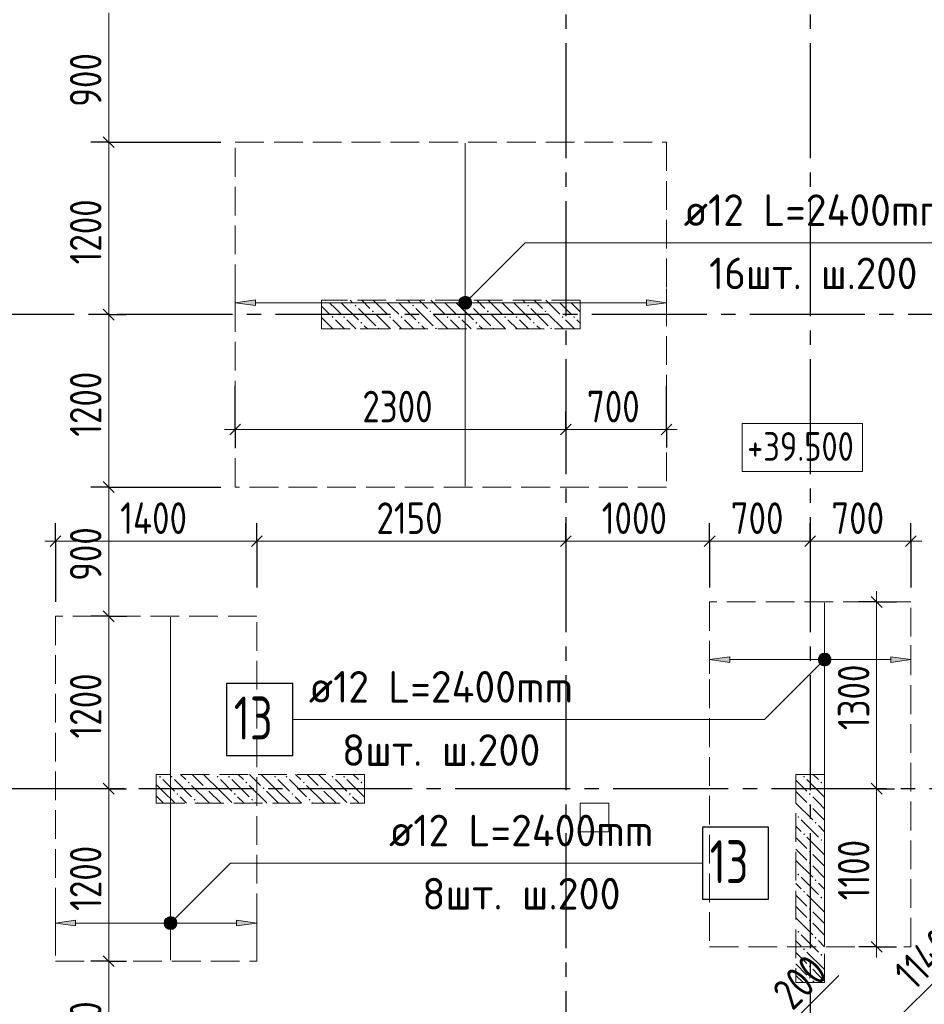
# Model space of a CAD drawing. Header units: millimetres. Extents: x 0 to 43617, y 0 to 59400.
# Tile 7 of 23: x 10825 to 17117, y 27629 to 34483. Entities that reach past the tile are written whole.
import ezdxf

# ---------------------------------------------------------------- set-up
doc = ezdxf.new("R2010")
doc.units = ezdxf.units.MM
doc.linetypes.add('______2', pattern=[270, 200, -70])
doc.linetypes.add('______5', pattern=[1100, 800, -100, 100, -100])
for name, color, linetype, lineweight in [('Standard', 7, 'Continuous', 25), ('Высотные отметки', 7, 'Continuous', 25), ('ДОП Верх по Х', 7, 'Continuous', 25), ('ЖБ Перекрытие верхний уровень', 7, 'Continuous', 35), ('ЖБ Пилон', 7, 'Continuous', 35), ('Оси', 40, '______5', 18), ('Позиционная метка номер позиции', 7, 'Continuous', 13), ('Примечания', 7, 'Continuous', 25)]:
    doc.layers.add(name, color=color, linetype=linetype, lineweight=lineweight)
doc.styles.add('GOST 2.304-81', font='txt')
doc.styles.add('ISOCPEUR', font='txt')

msp = doc.modelspace()

# ---------------------------------------------------------------- hatches: boundary and pattern name
at = {"layer": 'ДОП Верх по Х', "linetype": 'Continuous', "lineweight": 13, "transparency": 33554687}
for points in [[(12463.99536132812, 32492.82836914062), (12323.9990234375, 32512.82958984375), (12463.99536132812, 32532.83081054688)], [(15763.99536132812, 30008.97216796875), (15623.9990234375, 30028.97338867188), (15763.99536132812, 30048.96850585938)], [(11214.00146484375, 28174.5849609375), (11073.99291992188, 28194.58618164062), (11214.00146484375, 28214.58740234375)]]:
    msp.add_hatch(color=7, dxfattribs=at).paths.add_polyline_path(points, flags=16)
for points in [[(13891.748046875, 32494.07958984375), (13891.748046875, 32531.57958984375), (13886.4990234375, 32512.82958984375)], [(13891.748046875, 32531.57958984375), (13905.2490234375, 32480.57861328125), (13905.2490234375, 32545.08056640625)], [(13891.748046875, 32531.57958984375), (13891.748046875, 32494.07958984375), (13905.2490234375, 32480.57861328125)], [(13905.2490234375, 32545.08056640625), (13923.9990234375, 32475.32958984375), (13923.9990234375, 32550.32958984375)], [(13905.2490234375, 32545.08056640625), (13905.2490234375, 32480.57861328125), (13923.9990234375, 32475.32958984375)], [(13923.9990234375, 32550.32958984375), (13923.9990234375, 32475.32958984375), (13942.7490234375, 32480.57861328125)], [(13923.9990234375, 32550.32958984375), (13942.7490234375, 32480.57861328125), (13942.7490234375, 32545.08056640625)], [(13942.7490234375, 32545.08056640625), (13942.7490234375, 32480.57861328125), (13956.25, 32494.07958984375)], [(13942.7490234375, 32545.08056640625), (13956.25, 32494.07958984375), (13956.25, 32531.57958984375)], [(13956.25, 32531.57958984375), (13956.25, 32494.07958984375), (13961.4990234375, 32512.82958984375)], [(15183.99658203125, 32492.82836914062), (15323.9990234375, 32512.82958984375), (15183.99658203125, 32532.83081054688)], [(16391.748046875, 30010.22338867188), (16391.748046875, 30047.72338867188), (16386.4990234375, 30028.97338867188)], [(16391.748046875, 30047.72338867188), (16405.2490234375, 29996.72241210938), (16405.2490234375, 30061.22436523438)], [(16391.748046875, 30047.72338867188), (16391.748046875, 30010.22338867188), (16405.2490234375, 29996.72241210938)], [(16405.2490234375, 30061.22436523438), (16423.9990234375, 29991.46728515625), (16423.9990234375, 30066.47338867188)], [(16405.2490234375, 30061.22436523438), (16405.2490234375, 29996.72241210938), (16423.9990234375, 29991.46728515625)], [(16423.9990234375, 30066.47338867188), (16423.9990234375, 29991.46728515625), (16442.7490234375, 29996.72241210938)], [(16423.9990234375, 30066.47338867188), (16442.7490234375, 29996.72241210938), (16442.7490234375, 30061.22436523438)], [(16442.7490234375, 30061.22436523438), (16442.7490234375, 29996.72241210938), (16456.25, 30010.22338867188)], [(16442.7490234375, 30061.22436523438), (16456.25, 30010.22338867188), (16456.25, 30047.72338867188)], [(16456.25, 30047.72338867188), (16456.25, 30010.22338867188), (16461.4990234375, 30028.97338867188)], [(16883.99658203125, 30008.97216796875), (17023.9990234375, 30028.97338867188), (16883.99658203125, 30048.96850585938)], [(11841.748046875, 28175.83618164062), (11841.748046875, 28213.33618164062), (11836.4990234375, 28194.58618164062)], [(11841.748046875, 28213.33618164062), (11855.24291992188, 28162.33520507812), (11855.24291992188, 28226.83715820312)], [(11841.748046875, 28213.33618164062), (11841.748046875, 28175.83618164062), (11855.24291992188, 28162.33520507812)], [(11855.24291992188, 28226.83715820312), (11873.99291992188, 28157.08618164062), (11873.99291992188, 28232.08618164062)], [(11855.24291992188, 28226.83715820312), (11855.24291992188, 28162.33520507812), (11873.99291992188, 28157.08618164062)], [(11873.99291992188, 28232.08618164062), (11873.99291992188, 28157.08618164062), (11892.74291992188, 28162.33520507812)], [(11873.99291992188, 28232.08618164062), (11892.74291992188, 28162.33520507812), (11892.74291992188, 28226.83715820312)], [(11892.74291992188, 28226.83715820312), (11892.74291992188, 28162.33520507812), (11906.24389648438, 28175.83618164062)], [(11892.74291992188, 28226.83715820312), (11906.24389648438, 28175.83618164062), (11906.24389648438, 28213.33618164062)], [(11906.24389648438, 28213.33618164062), (11906.24389648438, 28175.83618164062), (11911.49291992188, 28194.58618164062)], [(12334.00268554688, 28174.5849609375), (12473.99291992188, 28194.58618164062), (12334.00268554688, 28214.58740234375)]]:
    msp.add_hatch(color=7, dxfattribs=at).paths.add_polyline_path(points)
at = {"layer": 'ЖБ Пилон', "linetype": 'Continuous', "lineweight": 18, "transparency": 33554687}
for points in [[(12964.306640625, 32529.99877929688), (12960.94970703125, 32526.64184570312), (12957.58962138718, 32529.99877929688)], [(13044.30837138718, 32529.99877929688), (13040.95458984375, 32526.64184570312), (13037.59765625, 32529.99877929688)], [(13154.44946289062, 32493.1396484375), (13160.94970703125, 32499.63989257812), (13167.44995117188, 32493.1396484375), (13160.94970703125, 32486.63330078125)], [(13364.306640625, 32529.99877929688), (13360.94970703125, 32526.64184570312), (13357.5927734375, 32529.99877929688)], [(13444.30837138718, 32529.99877929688), (13440.95458984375, 32526.64184570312), (13437.59765625, 32529.99877929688)], [(13554.44946289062, 32493.1396484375), (13560.94970703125, 32499.63989257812), (13567.44995117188, 32493.1396484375), (13560.94970703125, 32486.63330078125)], [(13764.306640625, 32529.99877929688), (13760.94970703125, 32526.64184570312), (13757.5927734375, 32529.99877929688)], [(13844.30837138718, 32529.99877929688), (13840.95458984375, 32526.64184570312), (13837.59765625, 32529.99877929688)], [(13954.44946289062, 32493.1396484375), (13960.94970703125, 32499.63989257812), (13967.44995117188, 32493.1396484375), (13960.94970703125, 32486.63330078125)], [(14164.306640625, 32529.99877929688), (14160.94970703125, 32526.64184570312), (14157.5927734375, 32529.99877929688)], [(14244.30837138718, 32529.99877929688), (14240.95458984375, 32526.64184570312), (14237.59765625, 32529.99877929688)], [(14354.44946289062, 32493.1396484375), (14360.94970703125, 32499.63989257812), (14367.44995117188, 32493.1396484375), (14360.94970703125, 32486.63330078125)], [(14564.306640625, 32529.99877929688), (14560.94970703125, 32526.64184570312), (14557.5927734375, 32529.99877929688)], [(14644.30837138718, 32529.99877929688), (14640.95458984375, 32526.64184570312), (14637.59765625, 32529.99877929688)], [(12994.45190429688, 32413.14086914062), (13000.9521484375, 32419.64111328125), (13007.45239257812, 32413.14086914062), (13000.9521484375, 32406.63452148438)], [(13074.45068359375, 32413.14086914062), (13080.95092773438, 32419.64111328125), (13087.451171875, 32413.14086914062), (13080.95092773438, 32406.63452148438)], [(13274.45068359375, 32453.13110351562), (13280.95092773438, 32459.63745117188), (13287.451171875, 32453.13110351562), (13280.95092773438, 32446.64306640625)], [(13394.45190429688, 32413.14086914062), (13400.9521484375, 32419.64111328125), (13407.45239257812, 32413.14086914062), (13400.9521484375, 32406.63452148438)], [(13474.45068359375, 32413.14086914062), (13480.95092773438, 32419.64111328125), (13487.451171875, 32413.14086914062), (13480.95092773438, 32406.63452148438)], [(13674.45068359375, 32453.13110351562), (13680.95092773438, 32459.63745117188), (13687.451171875, 32453.13110351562), (13680.95092773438, 32446.64306640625)], [(13794.45190429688, 32413.14086914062), (13800.9521484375, 32419.64111328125), (13807.45239257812, 32413.14086914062), (13800.9521484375, 32406.63452148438)], [(13874.45068359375, 32413.14086914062), (13880.95092773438, 32419.64111328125), (13887.451171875, 32413.14086914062), (13880.95092773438, 32406.63452148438)], [(14074.45068359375, 32453.13110351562), (14080.95092773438, 32459.63745117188), (14087.451171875, 32453.13110351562), (14080.95092773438, 32446.64306640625)], [(14194.45190429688, 32413.14086914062), (14200.9521484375, 32419.64111328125), (14207.45239257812, 32413.14086914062), (14200.9521484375, 32406.63452148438)], [(14274.45068359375, 32413.14086914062), (14280.95092773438, 32419.64111328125), (14287.451171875, 32413.14086914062), (14280.95092773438, 32406.63452148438)], [(14474.45068359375, 32453.13110351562), (14480.95092773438, 32459.63745117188), (14487.451171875, 32453.13110351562), (14480.95092773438, 32446.64306640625)], [(14594.45190429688, 32413.14086914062), (14600.9521484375, 32419.64111328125), (14607.45239257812, 32413.14086914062), (14600.9521484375, 32406.63452148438)], [(14674.45068359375, 32413.14086914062), (14680.95092773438, 32419.64111328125), (14687.451171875, 32413.14086914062), (14680.95092773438, 32406.63452148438)], [(13194.45190429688, 32373.13232421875), (13200.9521484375, 32379.638671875), (13207.45239257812, 32373.13232421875), (13200.9521484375, 32366.63208007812)], [(13594.45190429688, 32373.13232421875), (13600.9521484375, 32379.638671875), (13607.45239257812, 32373.13232421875), (13600.9521484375, 32366.63208007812)], [(13994.45190429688, 32373.13232421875), (14000.9521484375, 32379.638671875), (14007.45239257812, 32373.13232421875), (14000.9521484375, 32366.63208007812)], [(14394.45190429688, 32373.13232421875), (14400.9521484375, 32379.638671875), (14407.45239257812, 32373.13232421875), (14400.9521484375, 32366.63208007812)], [(12923.9990234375, 32336.59343594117), (12927.45361328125, 32333.14208984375), (12924.31030273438, 32329.99877929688), (12923.9990234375, 32329.99877929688)], [(13314.453125, 32333.14208984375), (13320.95336914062, 32339.63623046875), (13327.45361328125, 32333.14208984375), (13324.31030273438, 32329.99877929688), (13317.59643554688, 32329.99877929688)], [(13714.453125, 32333.14208984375), (13720.95336914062, 32339.63623046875), (13727.45361328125, 32333.14208984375), (13724.31030273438, 32329.99877929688), (13717.59643554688, 32329.99877929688)], [(14114.453125, 32333.14208984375), (14120.95336914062, 32339.63623046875), (14127.45361328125, 32333.14208984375), (14124.31030273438, 32329.99877929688), (14117.59643554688, 32329.99877929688)], [(14514.453125, 32333.14208984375), (14520.95336914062, 32339.63623046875), (14527.45361328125, 32333.14208984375), (14524.31030273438, 32329.99877929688), (14517.59643554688, 32329.99877929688)], [(11794.45190429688, 29213.14086914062), (11800.9521484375, 29219.64111328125), (11807.45239257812, 29213.14086914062), (11800.9521484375, 29206.63452148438)], [(11874.45068359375, 29213.14086914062), (11880.95092773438, 29219.64111328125), (11887.451171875, 29213.14086914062), (11880.95092773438, 29206.63452148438)], [(12194.45190429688, 29213.14086914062), (12200.9521484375, 29219.64111328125), (12207.45239257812, 29213.14086914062), (12200.9521484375, 29206.63452148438)], [(12274.45068359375, 29213.14086914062), (12280.95092773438, 29219.64111328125), (12287.451171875, 29213.14086914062), (12280.95092773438, 29206.63452148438)], [(12594.45190429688, 29213.14086914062), (12600.9521484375, 29219.64111328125), (12607.45239257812, 29213.14086914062), (12600.9521484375, 29206.63452148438)], [(12674.45068359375, 29213.14086914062), (12680.95092773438, 29219.64111328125), (12687.451171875, 29213.14086914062), (12680.95092773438, 29206.63452148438)], [(12994.45190429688, 29213.14086914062), (13000.9521484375, 29219.64111328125), (13007.45239257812, 29213.14086914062), (13000.9521484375, 29206.63452148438)], [(13074.45068359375, 29213.14086914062), (13080.95092773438, 29219.64111328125), (13087.451171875, 29213.14086914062), (13080.95092773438, 29206.63452148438)], [(16274.45068359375, 29213.14086914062), (16280.95092773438, 29219.64111328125), (16287.451171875, 29213.14086914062), (16280.95092773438, 29206.63452148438)], [(11994.45190429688, 29173.13232421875), (12000.9521484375, 29179.638671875), (12007.45239257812, 29173.13232421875), (12000.9521484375, 29166.63208007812)], [(12114.453125, 29133.14208984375), (12120.95336914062, 29139.63012695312), (12127.45361328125, 29133.14208984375), (12120.95336914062, 29126.64184570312)], [(12394.45190429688, 29173.13232421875), (12400.9521484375, 29179.638671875), (12407.45239257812, 29173.13232421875), (12400.9521484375, 29166.63208007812)], [(12514.453125, 29133.14208984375), (12520.95336914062, 29139.63012695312), (12527.45361328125, 29133.14208984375), (12520.95336914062, 29126.64184570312)], [(12794.45190429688, 29173.13232421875), (12800.9521484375, 29179.638671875), (12807.45239257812, 29173.13232421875), (12800.9521484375, 29166.63208007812)], [(12914.453125, 29133.14208984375), (12920.95336914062, 29139.63012695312), (12927.45361328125, 29133.14208984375), (12920.95336914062, 29126.64184570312)], [(13194.45190429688, 29173.13232421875), (13200.9521484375, 29179.638671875), (13207.45239257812, 29173.13232421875), (13200.9521484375, 29166.63208007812)], [(16394.45190429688, 29173.13232421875), (16400.9521484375, 29179.638671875), (16407.45239257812, 29173.13232421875), (16400.9521484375, 29166.63208007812)], [(11914.453125, 29093.1396484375), (11920.95336914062, 29099.63989257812), (11927.45361328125, 29093.1396484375), (11920.95336914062, 29086.63330078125)], [(12314.453125, 29093.1396484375), (12320.95336914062, 29099.63989257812), (12327.45361328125, 29093.1396484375), (12320.95336914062, 29086.63330078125)], [(12714.453125, 29093.1396484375), (12720.95336914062, 29099.63989257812), (12727.45361328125, 29093.1396484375), (12720.95336914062, 29086.63330078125)], [(13114.453125, 29093.1396484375), (13120.95336914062, 29099.63989257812), (13127.45361328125, 29093.1396484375), (13120.95336914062, 29086.63330078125)], [(16314.453125, 29093.1396484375), (16320.95336914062, 29099.63989257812), (16327.45361328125, 29093.1396484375), (16320.95336914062, 29086.63330078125)], [(12034.45434570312, 29053.13110351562), (12040.95458984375, 29059.63745117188), (12047.44873046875, 29053.13110351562), (12040.95458984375, 29046.64306640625)], [(12434.45434570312, 29053.13110351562), (12440.95458984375, 29059.63745117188), (12447.44873046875, 29053.13110351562), (12440.95458984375, 29046.64306640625)], [(12834.45434570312, 29053.13110351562), (12840.95458984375, 29059.63745117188), (12847.44873046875, 29053.13110351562), (12840.95458984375, 29046.64306640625)], [(16314.453125, 29013.14086914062), (16320.95336914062, 29019.64111328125), (16327.45361328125, 29013.14086914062), (16320.95336914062, 29006.63452148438)], [(16234.45434570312, 28933.14208984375), (16240.94848632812, 28939.63012695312), (16247.44873046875, 28933.14208984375), (16240.94848632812, 28926.64184570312)], [(16354.44946289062, 28893.1396484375), (16360.94970703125, 28899.63989257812), (16367.44995117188, 28893.1396484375), (16360.94970703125, 28886.63330078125)], [(16274.45068359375, 28813.14086914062), (16280.95092773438, 28819.64111328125), (16287.451171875, 28813.14086914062), (16280.95092773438, 28806.63452148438)], [(16394.45190429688, 28773.13232421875), (16400.9521484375, 28779.638671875), (16407.45239257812, 28773.13232421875), (16400.9521484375, 28766.63208007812)], [(16314.453125, 28693.1396484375), (16320.95336914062, 28699.63989257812), (16327.45361328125, 28693.1396484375), (16320.95336914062, 28686.63330078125)], [(16314.453125, 28613.14086914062), (16320.95336914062, 28619.64111328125), (16327.45361328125, 28613.14086914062), (16320.95336914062, 28606.63452148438)], [(16234.45434570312, 28533.14208984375), (16240.94848632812, 28539.63012695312), (16247.44873046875, 28533.14208984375), (16240.94848632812, 28526.64184570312)], [(16354.44946289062, 28493.1396484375), (16360.94970703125, 28499.63989257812), (16367.44995117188, 28493.1396484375), (16360.94970703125, 28486.63330078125)], [(16274.45068359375, 28413.14086914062), (16280.95092773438, 28419.64111328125), (16287.451171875, 28413.14086914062), (16280.95092773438, 28406.63452148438)], [(16394.45190429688, 28373.13232421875), (16400.9521484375, 28379.638671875), (16407.45239257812, 28373.13232421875), (16400.9521484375, 28366.63208007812)], [(16314.453125, 28293.1396484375), (16320.95336914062, 28299.63989257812), (16327.45361328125, 28293.1396484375), (16320.95336914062, 28286.63330078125)], [(16314.453125, 28213.14086914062), (16320.95336914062, 28219.64111328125), (16327.45361328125, 28213.14086914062), (16320.95336914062, 28206.63452148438)], [(16234.45434570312, 28133.14208984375), (16240.94848632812, 28139.63012695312), (16247.44873046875, 28133.14208984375), (16240.94848632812, 28126.64184570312)], [(16354.44946289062, 28093.1396484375), (16360.94970703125, 28099.63989257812), (16367.44995117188, 28093.1396484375), (16360.94970703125, 28086.63330078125)], [(16274.45068359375, 28013.14086914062), (16280.95092773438, 28019.64111328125), (16287.451171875, 28013.14086914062), (16280.95092773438, 28006.63452148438)], [(16394.45190429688, 27973.13232421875), (16400.9521484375, 27979.638671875), (16407.45239257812, 27973.13232421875), (16400.9521484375, 27966.63208007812)], [(16314.453125, 27893.1396484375), (16320.95336914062, 27899.63989257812), (16327.45361328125, 27893.1396484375), (16320.95336914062, 27886.63330078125)], [(16314.453125, 27813.14086914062), (16320.95336914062, 27819.64111328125), (16327.45361328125, 27813.14086914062), (16320.95336914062, 27806.63452148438)]]:
    msp.add_hatch(color=7, dxfattribs=at).paths.add_polyline_path(points, flags=16)
at = {"layer": 'Позиционная метка номер позиции', "linetype": 'Continuous', "lineweight": 13, "transparency": 33554687}
for points in [[(13892.17529296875, 32544.64111328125), (13967.27294921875, 32501.37329101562), (13912.54272460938, 32556.09741210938)], [(13912.54272460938, 32556.09741210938), (13967.27294921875, 32501.37329101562), (13967.27294921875, 32524.28588867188)], [(13912.54272460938, 32556.09741210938), (13967.27294921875, 32524.28588867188), (13935.44921875, 32556.09741210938)], [(13935.44921875, 32556.09741210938), (13967.27294921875, 32524.28588867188), (13955.81665039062, 32544.64111328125)], [(13880.71899414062, 32524.28588867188), (13955.81665039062, 32481.005859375), (13892.17529296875, 32544.64111328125)], [(13880.71899414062, 32501.37329101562), (13935.44921875, 32469.5556640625), (13880.71899414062, 32524.28588867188)], [(13880.71899414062, 32524.28588867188), (13935.44921875, 32469.5556640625), (13955.81665039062, 32481.005859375)], [(13912.54272460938, 32469.5556640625), (13880.71899414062, 32501.37329101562), (13892.17529296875, 32481.005859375)], [(13880.71899414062, 32501.37329101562), (13912.54272460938, 32469.5556640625), (13935.44921875, 32469.5556640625)], [(13892.17529296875, 32544.64111328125), (13955.81665039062, 32481.005859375), (13967.27294921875, 32501.37329101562)], [(16455.81665039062, 29997.14965820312), (16392.17529296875, 30060.791015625), (16380.71899414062, 30040.42358398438)], [(16455.81665039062, 29997.14965820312), (16380.71899414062, 30040.42358398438), (16435.44921875, 29985.693359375)], [(16435.44921875, 29985.693359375), (16380.71899414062, 30040.42358398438), (16380.71899414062, 30017.51708984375)], [(16467.27294921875, 30017.51708984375), (16412.54272460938, 30072.24731445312), (16392.17529296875, 30060.791015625)], [(16467.27294921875, 30017.51708984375), (16392.17529296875, 30060.791015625), (16455.81665039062, 29997.14965820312)], [(16467.27294921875, 30040.42358398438), (16435.44921875, 30072.24731445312), (16412.54272460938, 30072.24731445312)], [(16467.27294921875, 30040.42358398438), (16412.54272460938, 30072.24731445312), (16467.27294921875, 30017.51708984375)], [(16435.44921875, 30072.24731445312), (16467.27294921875, 30040.42358398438), (16455.81665039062, 30060.791015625)], [(16435.44921875, 29985.693359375), (16380.71899414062, 30017.51708984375), (16412.54272460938, 29985.693359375)], [(16412.54272460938, 29985.693359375), (16380.71899414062, 30017.51708984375), (16392.17529296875, 29997.14965820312)], [(11842.18139648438, 28226.40991210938), (11917.27905273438, 28183.1298828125), (11862.53662109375, 28237.85400390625)], [(11862.53662109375, 28237.85400390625), (11917.27905273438, 28183.1298828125), (11917.27905273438, 28206.04248046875)], [(11862.53662109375, 28237.85400390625), (11917.27905273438, 28206.04248046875), (11885.45532226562, 28237.85400390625)], [(11885.45532226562, 28237.85400390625), (11917.27905273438, 28206.04248046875), (11905.81665039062, 28226.40991210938)], [(11830.72509765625, 28206.04248046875), (11905.81665039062, 28162.76245117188), (11842.18139648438, 28226.40991210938)], [(11830.72509765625, 28183.1298828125), (11885.45532226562, 28151.31225585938), (11830.72509765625, 28206.04248046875)], [(11830.72509765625, 28206.04248046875), (11885.45532226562, 28151.31225585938), (11905.81665039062, 28162.76245117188)], [(11862.53662109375, 28151.31225585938), (11830.72509765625, 28183.1298828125), (11842.18139648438, 28162.76245117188)], [(11830.72509765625, 28183.1298828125), (11862.53662109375, 28151.31225585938), (11885.45532226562, 28151.31225585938)], [(11842.18139648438, 28226.40991210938), (11905.81665039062, 28162.76245117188), (11917.27905273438, 28183.1298828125)]]:
    msp.add_hatch(color=7, dxfattribs=at).paths.add_polyline_path(points)

# ---------------------------------------------------------------- linework, layer by layer
at = {"layer": 'Standard', "color": 7, "linetype": 'Continuous', "lineweight": 13, "transparency": 33554687}
for p, q in [((11443.84155273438, 34530.02319335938), (11443.84155273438, 33630.02319335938)), ((11443.84155273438, 33630.02319335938), (11443.84155273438, 32430.02319335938)), ((11443.84155273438, 32430.02319335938), (11443.84155273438, 31230.02319335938)), ((12323.9990234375, 31630.02319335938), (12248.99291992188, 31630.02319335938)), ((12323.9990234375, 31630.02319335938), (14623.9990234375, 31630.02319335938)), ((14623.9990234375, 31630.02319335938), (15323.9990234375, 31630.02319335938)), ((15323.9990234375, 31630.02319335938), (15398.9990234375, 31630.02319335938)), ((11443.84155273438, 31230.02319335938), (11443.84155273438, 30330.02319335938)), ((11073.99291992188, 30853.22265625), (10998.9990234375, 30853.22265625)), ((12473.99291992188, 30853.22265625), (11073.99291992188, 30853.22265625)), ((14623.9990234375, 30853.22265625), (12473.99291992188, 30853.22265625)), ((15623.9990234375, 30853.22265625), (14623.9990234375, 30853.22265625)), ((16323.9990234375, 30853.22265625), (15623.9990234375, 30853.22265625)), ((17023.9990234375, 30853.22265625), (16323.9990234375, 30853.22265625)), ((17023.9990234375, 30853.22265625), (17098.9990234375, 30853.22265625)), ((16785.7177734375, 30430.02319335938), (16785.7177734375, 30505.02319335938)), ((11443.84155273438, 30330.02319335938), (11443.84155273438, 29130.02319335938)), ((11443.84155273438, 29130.02319335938), (11443.84155273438, 27930.02319335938)), ((16785.7177734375, 29130.02319335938), (16785.7177734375, 28030.02319335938)), ((16836.79809570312, 27436.38916015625), (17644.39086914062, 28243.98193359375)), ((16785.7177734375, 28030.02319335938), (16785.7177734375, 27955.01708984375)), ((11443.84155273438, 27930.02319335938), (11443.84155273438, 27030.02319335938)), ((16235.76049804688, 27542.4560546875), (16523.27880859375, 27829.98046875))]:
    msp.add_line(p, q, dxfattribs=at)
at = {"layer": 'Standard', "color": 7, "linetype": 'Continuous', "lineweight": 25, "transparency": 33554687}
for p, q in [((11406.34155273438, 33667.52319335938), (11481.34155273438, 33592.52319335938)), ((11406.34155273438, 32467.52319335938), (11481.34155273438, 32392.52319335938)), ((12286.4990234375, 31592.52319335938), (12361.4990234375, 31667.52319335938)), ((14586.4990234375, 31592.52319335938), (14661.4990234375, 31667.52319335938)), ((15286.4990234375, 31592.52319335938), (15361.4990234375, 31667.52319335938)), ((11406.34155273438, 31267.52319335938), (11481.34155273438, 31192.52319335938)), ((11111.49291992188, 30890.72265625), (11036.4990234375, 30815.72265625)), ((12511.49291992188, 30890.72265625), (12436.4990234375, 30815.72265625)), ((14661.4990234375, 30890.72265625), (14586.4990234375, 30815.72265625)), ((15661.4990234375, 30890.72265625), (15586.4990234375, 30815.72265625)), ((16361.4990234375, 30890.72265625), (16286.4990234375, 30815.72265625)), ((17061.4990234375, 30890.72265625), (16986.4990234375, 30815.72265625)), ((16748.21166992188, 30467.52319335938), (16823.2177734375, 30392.52319335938)), ((11406.34155273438, 30367.52319335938), (11481.34155273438, 30292.52319335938)), ((11406.34155273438, 29167.52319335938), (11481.34155273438, 29092.52319335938)), ((16748.21166992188, 29167.52319335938), (16823.2177734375, 29092.52319335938)), ((16748.21166992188, 28067.52319335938), (16823.2177734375, 27992.52319335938)), ((11406.34155273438, 27967.52319335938), (11481.34155273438, 27892.52319335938))]:
    msp.add_line(p, q, dxfattribs=at)
at = {"layer": 'Standard', "color": 251, "linetype": 'Continuous', "lineweight": -3, "true_color": 0x656565, "transparency": 33554687}
for p, q in [((11443.84155273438, 33630.02319335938), (11318.84765625, 33630.02319335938)), ((11443.84155273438, 33630.02319335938), (11568.84155273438, 33630.02319335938)), ((11443.84155273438, 33630.02319335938), (12223.9990234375, 33630.02319335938)), ((11443.84155273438, 32430.02319335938), (11318.84765625, 32430.02319335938)), ((11443.84155273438, 32430.02319335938), (11568.84155273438, 32430.02319335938)), ((11443.84155273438, 32430.02319335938), (11443.84155273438, 32430.02319335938)), ((12323.9990234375, 31630.02319335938), (12323.9990234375, 31933.92333984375)), ((15323.9990234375, 31630.02319335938), (15323.9990234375, 31933.92333984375)), ((12323.9990234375, 31630.02319335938), (12323.9990234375, 31755.01708984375)), ((14623.9990234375, 31630.02319335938), (14623.9990234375, 31755.01708984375)), ((15323.9990234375, 31630.02319335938), (15323.9990234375, 31755.01708984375)), ((12323.9990234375, 31630.02319335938), (12323.9990234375, 31505.02319335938)), ((14623.9990234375, 31630.02319335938), (14623.9990234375, 31505.02319335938)), ((14623.9990234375, 31630.02319335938), (14623.9990234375, 31630.02319335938)), ((15323.9990234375, 31630.02319335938), (15323.9990234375, 31505.02319335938)), ((11443.84155273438, 31230.02319335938), (11318.84765625, 31230.02319335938)), ((11443.84155273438, 31230.02319335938), (11568.84155273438, 31230.02319335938)), ((11443.84155273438, 31230.02319335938), (12223.9990234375, 31230.02319335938)), ((11073.99291992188, 30853.22265625), (11073.99291992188, 30978.22265625)), ((12473.99291992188, 30853.22265625), (12473.99291992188, 30978.22265625)), ((14623.9990234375, 30853.22265625), (14623.9990234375, 30978.22265625)), ((15623.9990234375, 30853.22265625), (15623.9990234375, 30978.22265625)), ((16323.9990234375, 30853.22265625), (16323.9990234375, 30978.22265625)), ((17023.9990234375, 30853.22265625), (17023.9990234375, 30978.22265625)), ((11073.99291992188, 30853.22265625), (11073.99291992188, 30728.22265625)), ((11073.99291992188, 30853.22265625), (11073.99291992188, 30430.02319335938)), ((12473.99291992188, 30853.22265625), (12473.99291992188, 30728.22265625)), ((12473.99291992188, 30853.22265625), (12473.99291992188, 30530.02319335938)), ((14623.9990234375, 30853.22265625), (14623.9990234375, 30728.22265625)), ((14623.9990234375, 30853.22265625), (14623.9990234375, 30853.22265625)), ((15623.9990234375, 30853.22265625), (15623.9990234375, 30728.22265625)), ((15623.9990234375, 30853.22265625), (15623.9990234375, 30530.02319335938)), ((16323.9990234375, 30853.22265625), (16323.9990234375, 30728.22265625)), ((16323.9990234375, 30853.22265625), (16323.9990234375, 30787.36572265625)), ((17023.9990234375, 30853.22265625), (17023.9990234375, 30728.22265625)), ((17023.9990234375, 30853.22265625), (17023.9990234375, 30530.02319335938)), ((16785.7177734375, 30430.02319335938), (16660.7177734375, 30430.02319335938)), ((16785.7177734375, 30430.02319335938), (16910.71166992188, 30430.02319335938)), ((16785.7177734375, 30430.02319335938), (16923.9990234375, 30430.02319335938)), ((11443.84155273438, 30330.02319335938), (11318.84765625, 30330.02319335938)), ((11443.84155273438, 30330.02319335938), (11428.25317382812, 30330.02319335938)), ((11443.84155273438, 30330.02319335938), (11568.84155273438, 30330.02319335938)), ((11443.84155273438, 29130.02319335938), (11318.84765625, 29130.02319335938)), ((11443.84155273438, 29130.02319335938), (11568.84155273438, 29130.02319335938)), ((11443.84155273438, 29130.02319335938), (11443.84155273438, 29130.02319335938)), ((16785.7177734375, 29130.02319335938), (16660.7177734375, 29130.02319335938)), ((16785.7177734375, 29130.02319335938), (16910.71166992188, 29130.02319335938)), ((16785.7177734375, 29130.02319335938), (16785.7177734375, 29130.02319335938)), ((16785.7177734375, 28030.02319335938), (16660.7177734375, 28030.02319335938)), ((16785.7177734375, 28030.02319335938), (16910.71166992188, 28030.02319335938)), ((16785.7177734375, 28030.02319335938), (16923.9990234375, 28030.02319335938)), ((11443.84155273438, 27930.02319335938), (11318.84765625, 27930.02319335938)), ((11443.84155273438, 27930.02319335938), (11568.84155273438, 27930.02319335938)), ((11443.84155273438, 27930.02319335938), (11443.84155273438, 27930.02319335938))]:
    msp.add_line(p, q, dxfattribs=at)
at = {"layer": 'Standard', "color": 7, "linetype": 'Continuous', "lineweight": 13, "transparency": 33554687}
msp.add_lwpolyline([(16785.7177734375, 30430.02319335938), (16785.7177734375, 29473.90699039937), (16785.7177734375, 29473.90699039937), (16785.7177734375, 29130.02319335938)], dxfattribs=at)
at = {"layer": 'Высотные отметки', "color": 7, "linetype": 'Continuous', "lineweight": 18, "transparency": 33554687}
msp.add_lwpolyline([(15851.08642578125, 31338.818359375), (16687.72583007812, 31338.818359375), (16687.72583007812, 31672.14965820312), (15851.08642578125, 31672.14965820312), (15851.08642578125, 31338.818359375)], dxfattribs=at)
at = {"layer": 'ДОП Верх по Х', "color": 7, "linetype": 'Continuous', "lineweight": 18, "transparency": 33554687}
for p, q in [((13923.9990234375, 31236.01684570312), (13923.9990234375, 33624.01733398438)), ((16423.9990234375, 28036.01684570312), (16423.9990234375, 30424.01733398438)), ((11873.99291992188, 27936.01684570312), (11873.99291992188, 30324.01733398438))]:
    msp.add_line(p, q, dxfattribs=at)
at = {"layer": 'ДОП Верх по Х', "color": 7, "linetype": 'Continuous', "lineweight": 13, "transparency": 33554687}
for p, q in [((15423.9990234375, 32930.02319335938), (17531.99462890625, 32930.02319335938)), ((12815.99731445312, 29611.77978515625), (14923.9990234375, 29611.77978515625)), ((13373.99291992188, 28611.77978515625), (15482.00073242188, 28611.77978515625))]:
    msp.add_line(p, q, dxfattribs=at)
at = {"layer": 'ДОП Верх по Х', "color": 251, "linetype": 'Continuous', "lineweight": 13, "true_color": 0x494949, "transparency": 33554687}
for p, q in [((12323.9990234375, 32512.82958984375), (12323.9990234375, 32612.82958984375)), ((15323.9990234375, 32512.82958984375), (15323.9990234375, 32612.82958984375)), ((12323.9990234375, 32512.82958984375), (12463.99536132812, 32532.83081054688)), ((12463.99536132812, 32492.82836914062), (12323.9990234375, 32512.82958984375)), ((12323.9990234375, 32512.82958984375), (12323.9990234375, 32412.82958984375)), ((12323.9990234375, 32512.82958984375), (12323.9990234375, 32512.82958984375)), ((12463.99536132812, 32532.83081054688), (12463.99536132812, 32492.82836914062)), ((12463.99536132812, 32512.82958984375), (13893.994140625, 32512.82958984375)), ((13923.9990234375, 32550.32958984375), (13923.9990234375, 32550.32958984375)), ((13953.99169921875, 32512.82958984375), (15183.99658203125, 32512.82958984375)), ((15323.9990234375, 32512.82958984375), (15183.99658203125, 32532.83081054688)), ((15183.99658203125, 32532.83081054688), (15183.99658203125, 32492.82836914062)), ((15183.99658203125, 32492.82836914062), (15323.9990234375, 32512.82958984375)), ((15323.9990234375, 32512.82958984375), (15323.9990234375, 32412.82958984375)), ((15323.9990234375, 32512.82958984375), (15323.9990234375, 32512.82958984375)), ((13923.9990234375, 32475.32958984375), (13923.9990234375, 32475.32958984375)), ((15623.9990234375, 30028.97338867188), (15623.9990234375, 30128.97338867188)), ((17023.9990234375, 30028.97338867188), (17023.9990234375, 30128.97338867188)), ((15623.9990234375, 30028.97338867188), (15763.99536132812, 30048.96850585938)), ((15763.99536132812, 30008.97216796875), (15623.9990234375, 30028.97338867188)), ((15623.9990234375, 30028.97338867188), (15623.9990234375, 29928.97338867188)), ((15623.9990234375, 30028.97338867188), (15623.9990234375, 30028.97338867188)), ((15763.99536132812, 30048.96850585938), (15763.99536132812, 30008.97216796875)), ((15763.99536132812, 30028.97338867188), (16394.00024414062, 30028.97338867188)), ((16423.9990234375, 30066.47338867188), (16423.9990234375, 30066.47338867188)), ((16453.99169921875, 30028.97338867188), (16883.99658203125, 30028.97338867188)), ((17023.9990234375, 30028.97338867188), (16883.99658203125, 30048.96850585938)), ((16883.99658203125, 30048.96850585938), (16883.99658203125, 30008.97216796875)), ((16883.99658203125, 30008.97216796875), (17023.9990234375, 30028.97338867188)), ((17023.9990234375, 30028.97338867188), (17023.9990234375, 29928.97338867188)), ((17023.9990234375, 30028.97338867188), (17023.9990234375, 30028.97338867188)), ((16423.9990234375, 29991.46728515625), (16423.9990234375, 29991.46728515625)), ((11073.99291992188, 28194.58618164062), (11073.99291992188, 28294.58618164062)), ((12473.99291992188, 28194.58618164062), (12473.99291992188, 28294.58618164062)), ((11073.99291992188, 28194.58618164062), (11214.00146484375, 28214.58740234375)), ((11214.00146484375, 28174.5849609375), (11073.99291992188, 28194.58618164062)), ((11073.99291992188, 28194.58618164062), (11073.99291992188, 28094.58618164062)), ((11073.99291992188, 28194.58618164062), (11073.99291992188, 28194.58618164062)), ((11214.00146484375, 28214.58740234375), (11214.00146484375, 28174.5849609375)), ((11214.00146484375, 28194.58618164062), (11844.00024414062, 28194.58618164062)), ((11873.99291992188, 28232.08618164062), (11873.99291992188, 28232.08618164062)), ((11903.99780273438, 28194.58618164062), (12334.00268554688, 28194.58618164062)), ((12473.99291992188, 28194.58618164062), (12334.00268554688, 28214.58740234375)), ((12334.00268554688, 28214.58740234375), (12334.00268554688, 28174.5849609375)), ((12334.00268554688, 28174.5849609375), (12473.99291992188, 28194.58618164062)), ((12473.99291992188, 28194.58618164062), (12473.99291992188, 28094.58618164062)), ((12473.99291992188, 28194.58618164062), (12473.99291992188, 28194.58618164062)), ((11873.99291992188, 28157.08618164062), (11873.99291992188, 28157.08618164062))]:
    msp.add_line(p, q, dxfattribs=at)
at = {"layer": 'ДОП Верх по Х', "color": 7, "linetype": 'Continuous', "lineweight": 25, "transparency": 33554687}
for points in [[(12263.99536132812, 29361.77368164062), (12723.9990234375, 29361.77368164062), (12723.9990234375, 29861.77368164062), (12263.99536132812, 29861.77368164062), (12263.99536132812, 29361.77368164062)], [(15573.99291992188, 28361.77368164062), (16034.00268554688, 28361.77368164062), (16034.00268554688, 28861.77368164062), (15573.99291992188, 28861.77368164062), (15573.99291992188, 28361.77368164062)]]:
    msp.add_lwpolyline(points, dxfattribs=at)
at = {"layer": 'ДОП Верх по Х', "color": 251, "linetype": 'Continuous', "lineweight": 13, "true_color": 0x494949, "transparency": 33554687}
for centre in [(13923.9990234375, 32512.82958984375), (16423.9990234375, 30028.97338867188), (11873.99291992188, 28194.58618164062)]:
    msp.add_circle(centre, 37.50000265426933, dxfattribs=at)
at = {"layer": 'ЖБ Перекрытие верхний уровень', "color": 7, "linetype": 'Continuous', "lineweight": 18, "transparency": 33554687}
for p, q in [((14923.9990234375, 29029.99877929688), (14723.9990234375, 29029.99877929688)), ((14723.9990234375, 29029.99877929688), (14723.9990234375, 28829.99877929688)), ((14923.9990234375, 28829.99877929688), (14923.9990234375, 29029.99877929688)), ((14723.9990234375, 28829.99877929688), (14923.9990234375, 28829.99877929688))]:
    msp.add_line(p, q, dxfattribs=at)
at = {"layer": 'ЖБ Пилон', "color": 253, "linetype": '______2', "lineweight": 13, "true_color": 0xa0a0a0, "transparency": 33554687}
for p, q in [((14723.9990234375, 32529.99877929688), (12923.9990234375, 32529.99877929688)), ((12923.9990234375, 32529.99877929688), (12923.9990234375, 32329.99877929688)), ((14723.9990234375, 32329.99877929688), (14723.9990234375, 32529.99877929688)), ((12923.9990234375, 32329.99877929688), (14723.9990234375, 32329.99877929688)), ((13223.9990234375, 29229.99877929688), (11774.00512695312, 29229.99877929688)), ((11774.00512695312, 29229.99877929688), (11774.00512695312, 29029.99877929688)), ((13223.9990234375, 29029.99877929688), (13223.9990234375, 29229.99877929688)), ((16223.9990234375, 29229.99877929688), (16223.9990234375, 27779.99877929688)), ((16423.9990234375, 29229.99877929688), (16223.9990234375, 29229.99877929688)), ((16423.9990234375, 27779.99877929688), (16423.9990234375, 29229.99877929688)), ((11774.00512695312, 29029.99877929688), (13223.9990234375, 29029.99877929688)), ((16223.9990234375, 27779.99877929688), (16423.9990234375, 27779.99877929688))]:
    msp.add_line(p, q, dxfattribs=at)
at = {"layer": 'ЖБ Пилон', "color": 9, "linetype": 'Continuous', "lineweight": 18, "true_color": 0xc7c7c7, "transparency": 33554687}
for p, q in [((12923.9990234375, 32490.08820075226), (12980.95092773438, 32433.14208984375)), ((13020.95336914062, 32473.13232421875), (12980.95092773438, 32513.14086914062)), ((13060.94970703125, 32513.14086914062), (13180.95092773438, 32393.1396484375)), ((13124.09667968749, 32529.99877929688), (13140.95458984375, 32513.14086914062)), ((13204.08903635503, 32529.99877929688), (13260.94970703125, 32473.13232421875)), ((13284.08438460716, 32529.99877929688), (13380.95092773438, 32433.14208984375)), ((13420.95336914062, 32473.13232421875), (13380.95092773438, 32513.14086914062)), ((13460.94970703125, 32513.14086914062), (13580.95092773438, 32393.1396484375)), ((13524.09667968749, 32529.99877929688), (13540.95458984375, 32513.14086914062)), ((13604.08903635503, 32529.99877929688), (13660.94970703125, 32473.13232421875)), ((13684.08438460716, 32529.99877929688), (13780.95092773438, 32433.14208984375)), ((13820.95336914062, 32473.13232421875), (13780.95092773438, 32513.14086914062)), ((13860.94970703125, 32513.14086914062), (13980.95092773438, 32393.1396484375)), ((13924.09667968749, 32529.99877929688), (13940.95458984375, 32513.14086914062)), ((14004.08903635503, 32529.99877929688), (14060.94970703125, 32473.13232421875)), ((14084.08438460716, 32529.99877929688), (14180.95092773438, 32433.14208984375)), ((14220.95336914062, 32473.13232421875), (14180.95092773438, 32513.14086914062)), ((14260.94970703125, 32513.14086914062), (14380.95092773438, 32393.1396484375)), ((14324.09667968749, 32529.99877929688), (14340.95458984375, 32513.14086914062)), ((14404.08903635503, 32529.99877929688), (14460.94970703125, 32473.13232421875)), ((14484.08438460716, 32529.99877929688), (14580.95092773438, 32433.14208984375)), ((14620.95336914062, 32473.13232421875), (14580.95092773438, 32513.14086914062)), ((14660.94970703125, 32513.14086914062), (14723.9990234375, 32450.09155273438)), ((13060.94970703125, 32433.14208984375), (13020.95336914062, 32473.13232421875)), ((13180.95092773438, 32473.13232421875), (13300.9521484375, 32353.13110351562)), ((13404.09545898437, 32329.99877929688), (13300.9521484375, 32433.14208984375)), ((13460.94970703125, 32433.14208984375), (13420.95336914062, 32473.13232421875)), ((13580.95092773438, 32473.13232421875), (13700.9521484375, 32353.13110351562)), ((13804.09545898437, 32329.99877929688), (13700.9521484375, 32433.14208984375)), ((13860.94970703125, 32433.14208984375), (13820.95336914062, 32473.13232421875)), ((13980.95092773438, 32473.13232421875), (14100.9521484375, 32353.13110351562)), ((14204.09545898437, 32329.99877929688), (14100.9521484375, 32433.14208984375)), ((14260.94970703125, 32433.14208984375), (14220.95336914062, 32473.13232421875)), ((14380.95092773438, 32473.13232421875), (14500.9521484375, 32353.13110351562)), ((14604.09545898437, 32329.99877929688), (14500.9521484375, 32433.14208984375)), ((14660.94970703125, 32433.14208984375), (14620.95336914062, 32473.13232421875)), ((13004.09545898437, 32329.99877929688), (12923.9990234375, 32410.09521484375)), ((13020.95336914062, 32393.1396484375), (13084.09423828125, 32329.99877929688)), ((13100.9521484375, 32393.1396484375), (13164.08980626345, 32329.99877929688)), ((13244.08804671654, 32329.99877929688), (13220.95336914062, 32353.13110351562)), ((13420.95336914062, 32393.1396484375), (13484.09423828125, 32329.99877929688)), ((13500.9521484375, 32393.1396484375), (13564.08980626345, 32329.99877929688)), ((13644.08804671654, 32329.99877929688), (13620.95336914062, 32353.13110351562)), ((13820.95336914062, 32393.1396484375), (13884.09423828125, 32329.99877929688)), ((13900.9521484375, 32393.1396484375), (13964.08980626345, 32329.99877929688)), ((14044.08804671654, 32329.99877929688), (14020.95336914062, 32353.13110351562)), ((14220.95336914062, 32393.1396484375), (14284.09423828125, 32329.99877929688)), ((14300.9521484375, 32393.1396484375), (14364.08980626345, 32329.99877929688)), ((14444.08804671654, 32329.99877929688), (14420.95336914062, 32353.13110351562)), ((14620.95336914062, 32393.1396484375), (14684.09423828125, 32329.99877929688)), ((14700.9521484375, 32393.1396484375), (14723.9990234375, 32370.09160122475)), ((11944.091796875, 29229.99877929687), (11980.95092773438, 29193.1396484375)), ((12024.08447265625, 29229.99877929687), (12100.9521484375, 29153.13110351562)), ((12220.95336914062, 29113.14086914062), (12104.09545898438, 29229.99877929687)), ((12344.091796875, 29229.99877929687), (12380.95092773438, 29193.1396484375)), ((12424.08447265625, 29229.99877929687), (12500.9521484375, 29153.13110351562)), ((12620.95336914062, 29113.14086914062), (12504.09545898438, 29229.99877929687)), ((12744.091796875, 29229.99877929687), (12780.95092773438, 29193.1396484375)), ((12824.08447265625, 29229.99877929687), (12900.9521484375, 29153.13110351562)), ((13020.95336914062, 29113.14086914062), (12904.09545898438, 29229.99877929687)), ((13144.091796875, 29229.99877929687), (13180.95092773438, 29193.1396484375)), ((16344.091796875, 29229.99877929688), (16380.95092773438, 29193.1396484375)), ((11820.95336914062, 29113.14086914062), (11774.00512695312, 29160.08911132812)), ((11820.95336914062, 29193.1396484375), (11900.9521484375, 29113.14086914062)), ((11900.9521484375, 29193.1396484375), (12020.95336914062, 29073.13232421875)), ((12140.95458984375, 29033.14208984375), (12020.95336914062, 29153.13110351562)), ((12220.95336914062, 29193.1396484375), (12300.9521484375, 29113.14086914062)), ((12300.9521484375, 29193.1396484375), (12420.95336914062, 29073.13232421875)), ((12540.95458984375, 29033.14208984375), (12420.95336914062, 29153.13110351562)), ((12620.95336914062, 29193.1396484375), (12700.9521484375, 29113.14086914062)), ((12700.9521484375, 29193.1396484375), (12820.95336914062, 29073.13232421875)), ((12940.95458984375, 29033.14208984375), (12820.95336914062, 29153.13110351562)), ((13020.95336914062, 29193.1396484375), (13100.9521484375, 29113.14086914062)), ((13100.9521484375, 29193.1396484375), (13220.95336914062, 29073.13232421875)), ((13223.9990234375, 29150.08575903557), (13220.95336914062, 29153.13110351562)), ((16223.9990234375, 29190.09399414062), (16300.9521484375, 29113.14086914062)), ((16300.9521484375, 29193.1396484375), (16420.95336914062, 29073.13232421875)), ((16423.9990234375, 29150.08560413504), (16420.95336914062, 29153.13110351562)), ((11774.00512695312, 29080.09033203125), (11820.95336914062, 29033.14208984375)), ((11820.95336914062, 29113.14086914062), (11900.9521484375, 29033.14208984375)), ((11980.95092773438, 29033.14208984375), (11940.95458984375, 29073.13232421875)), ((12140.95458984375, 29113.14086914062), (12220.95336914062, 29033.14208984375)), ((12220.95336914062, 29113.14086914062), (12300.9521484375, 29033.14208984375)), ((12380.95092773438, 29033.14208984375), (12340.95458984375, 29073.13232421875)), ((12540.95458984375, 29113.14086914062), (12620.95336914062, 29033.14208984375)), ((12620.95336914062, 29113.14086914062), (12700.9521484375, 29033.14208984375)), ((12780.95092773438, 29033.14208984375), (12740.95458984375, 29073.13232421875)), ((12940.95458984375, 29113.14086914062), (13020.95336914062, 29033.14208984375)), ((13020.95336914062, 29113.14086914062), (13100.9521484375, 29033.14208984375)), ((13180.95092773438, 29033.14208984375), (13140.95458984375, 29073.13232421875)), ((16223.9990234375, 29110.09521484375), (16300.9521484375, 29033.14208984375)), ((16380.95092773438, 29033.14208984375), (16340.94848632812, 29073.13232421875)), ((11820.95336914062, 29033.14208984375), (11824.0966796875, 29029.99877929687)), ((11984.09423828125, 29029.99877929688), (11980.95092773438, 29033.14208984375)), ((12060.94970703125, 29033.14208984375), (12064.09277779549, 29029.99877929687)), ((12140.95458984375, 29033.14208984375), (12144.09742082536, 29029.99877929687)), ((12220.95336914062, 29033.14208984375), (12224.0966796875, 29029.99877929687)), ((12384.09423828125, 29029.99877929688), (12380.95092773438, 29033.14208984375)), ((12460.94970703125, 29033.14208984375), (12464.09277779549, 29029.99877929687)), ((12540.95458984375, 29033.14208984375), (12544.09742082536, 29029.99877929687)), ((12620.95336914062, 29033.14208984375), (12624.0966796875, 29029.99877929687)), ((12784.09423828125, 29029.99877929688), (12780.95092773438, 29033.14208984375)), ((12860.94970703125, 29033.14208984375), (12864.09277779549, 29029.99877929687)), ((12940.95458984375, 29033.14208984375), (12944.09742082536, 29029.99877929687)), ((13020.95336914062, 29033.14208984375), (13024.0966796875, 29029.99877929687)), ((13184.09423828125, 29029.99877929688), (13180.95092773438, 29033.14208984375)), ((16223.9990234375, 29030.09628063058), (16340.94848632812, 28913.14086914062)), ((16340.94848632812, 28993.1396484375), (16423.9990234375, 28910.08488720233)), ((16420.95336914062, 28993.1396484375), (16380.95092773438, 29033.14208984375)), ((16260.94970703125, 28833.14208984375), (16223.9990234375, 28870.0871346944)), ((16260.94970703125, 28913.14086914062), (16380.95092773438, 28793.1396484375)), ((16380.95092773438, 28873.13232421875), (16423.9990234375, 28830.08422851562)), ((16223.9990234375, 28790.09399414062), (16300.9521484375, 28713.14086914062)), ((16300.9521484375, 28793.1396484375), (16420.95336914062, 28673.13232421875)), ((16423.9990234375, 28750.08560413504), (16420.95336914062, 28753.13110351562)), ((16223.9990234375, 28710.09521484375), (16300.9521484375, 28633.14208984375)), ((16380.95092773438, 28633.14208984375), (16340.94848632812, 28673.13232421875)), ((16223.9990234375, 28630.09628063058), (16340.94848632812, 28513.14086914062)), ((16340.94848632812, 28593.1396484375), (16423.9990234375, 28510.08488720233)), ((16420.95336914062, 28593.1396484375), (16380.95092773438, 28633.14208984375)), ((16260.94970703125, 28513.14086914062), (16380.95092773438, 28393.1396484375)), ((16260.94970703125, 28433.14208984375), (16223.9990234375, 28470.0871346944)), ((16380.95092773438, 28473.13232421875), (16423.9990234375, 28430.08422851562)), ((16223.9990234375, 28390.09399414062), (16300.9521484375, 28313.14086914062)), ((16300.9521484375, 28393.1396484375), (16420.95336914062, 28273.13232421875)), ((16223.9990234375, 28310.09521484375), (16300.9521484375, 28233.14208984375)), ((16423.9990234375, 28350.08560413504), (16420.95336914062, 28353.13110351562)), ((16380.95092773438, 28233.14208984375), (16340.94848632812, 28273.13232421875)), ((16223.9990234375, 28230.09628063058), (16340.94848632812, 28113.14086914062)), ((16340.94848632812, 28193.1396484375), (16423.9990234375, 28110.08488720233)), ((16420.95336914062, 28193.1396484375), (16380.95092773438, 28233.14208984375)), ((16260.94970703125, 28113.14086914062), (16380.95092773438, 27993.1396484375)), ((16260.94970703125, 28033.14208984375), (16223.9990234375, 28070.0871346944)), ((16380.95092773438, 28073.13232421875), (16423.9990234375, 28030.08422851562)), ((16223.9990234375, 27990.09399414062), (16300.9521484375, 27913.14086914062)), ((16300.9521484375, 27993.1396484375), (16420.95336914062, 27873.13232421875)), ((16223.9990234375, 27910.09521484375), (16300.9521484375, 27833.14208984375)), ((16423.9990234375, 27950.08560413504), (16420.95336914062, 27953.13110351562)), ((16223.9990234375, 27830.09628063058), (16274.09397670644, 27779.99877929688)), ((16380.95092773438, 27833.14208984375), (16340.94848632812, 27873.13232421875)), ((16420.95336914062, 27793.1396484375), (16380.95092773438, 27833.14208984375)), ((16340.94848632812, 27793.1396484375), (16354.08868713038, 27779.99877929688))]:
    msp.add_line(p, q, dxfattribs=at)
at = {"layer": 'Оси', "color": 8, "linetype": '______5', "lineweight": -3, "transparency": 33554687}
for p, q in [((14623.9990234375, 57420.01342773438), (14623.9990234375, 7100.018310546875)), ((16323.9990234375, 57420.01342773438), (16323.9990234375, 7100.018310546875)), ((23303.99780273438, 32430.02319335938), (3600, 32430.02319335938)), ((22353.99169921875, 29130.02319335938), (3600, 29130.02319335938))]:
    msp.add_line(p, q, dxfattribs=at)
at = {"layer": 'Позиционная метка номер позиции', "color": 7, "linetype": 'Continuous', "lineweight": 13, "transparency": 33554687}
for p, q in [((13892.17529296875, 32544.64111328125), (13892.17529296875, 32544.64111328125)), ((13955.81665039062, 32544.64111328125), (13955.81665039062, 32544.64111328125)), ((13892.17529296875, 32481.005859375), (13892.17529296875, 32481.005859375)), ((13955.81665039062, 32481.005859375), (13955.81665039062, 32481.005859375)), ((16392.17529296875, 30060.791015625), (16392.17529296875, 30060.791015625)), ((16455.81665039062, 30060.791015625), (16455.81665039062, 30060.791015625)), ((16392.17529296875, 29997.14965820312), (16392.17529296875, 29997.14965820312)), ((16455.81665039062, 29997.14965820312), (16455.81665039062, 29997.14965820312)), ((11842.18139648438, 28226.40991210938), (11842.18139648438, 28226.40991210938)), ((11905.81665039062, 28226.40991210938), (11905.81665039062, 28226.40991210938)), ((11842.18139648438, 28162.76245117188), (11842.18139648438, 28162.76245117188)), ((11905.81665039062, 28162.76245117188), (11905.81665039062, 28162.76245117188))]:
    msp.add_line(p, q, dxfattribs=at)
for points in [[(13923.9990234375, 32512.82958984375), (14341.1865234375, 32930.02319335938), (17623.9990234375, 32930.02319335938)], [(16423.9990234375, 30028.97338867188), (16006.80541992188, 29611.77978515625), (12723.9990234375, 29611.77978515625)], [(11873.99291992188, 28194.58618164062), (12291.19262695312, 28611.77978515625), (15573.99291992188, 28611.77978515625)]]:
    msp.add_lwpolyline(points, dxfattribs=at)
for centre in [(13923.9990234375, 32512.82958984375), (16423.9990234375, 30028.97338867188), (11873.99291992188, 28194.58618164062)]:
    msp.add_circle(centre, 45.00000039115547, dxfattribs=at)
at = {"layer": 'Примечания', "color": 7, "linetype": '______2', "lineweight": 18, "transparency": 33554687}
for p, q in [((12323.9990234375, 33630.02319335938), (15323.9990234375, 33630.02319335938)), ((12323.9990234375, 31230.02319335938), (12323.9990234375, 33630.02319335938)), ((15323.9990234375, 33630.02319335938), (15323.9990234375, 31230.02319335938)), ((15323.9990234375, 31230.02319335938), (12323.9990234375, 31230.02319335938)), ((17023.9990234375, 30430.02319335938), (15623.9990234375, 30430.02319335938)), ((15623.9990234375, 30430.02319335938), (15623.9990234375, 28030.02319335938)), ((17023.9990234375, 28030.02319335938), (17023.9990234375, 30430.02319335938)), ((12473.99291992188, 30330.02319335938), (11073.99291992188, 30330.02319335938)), ((11073.99291992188, 30330.02319335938), (11073.99291992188, 27930.02319335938)), ((12473.99291992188, 27930.02319335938), (12473.99291992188, 30330.02319335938)), ((15623.9990234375, 28030.02319335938), (17023.9990234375, 28030.02319335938)), ((11073.99291992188, 27930.02319335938), (12473.99291992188, 27930.02319335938))]:
    msp.add_line(p, q, dxfattribs=at)

# ---------------------------------------------------------------- texts
at = {"layer": 'Standard', "color": 7, "linetype": 'Continuous', "lineweight": 25, "transparency": 33554687, "char_height": 220.0000047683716, "attachment_point": 7, "style": 'GOST 2.304-81'}
for s, insert, width, rotation in [('900', (11393.84765625, 33876.70288085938), 531.9787621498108, 90.00000250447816), ('1200', (11393.798828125, 32779.80346679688), 625.7409691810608, 90.00000250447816), ('1200', (11393.798828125, 31579.80346679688), 625.7409691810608, 90.00000250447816), ('900', (11393.84765625, 30576.70288085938), 531.9787621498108, 90.00000250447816), ('1300', (16735.68115234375, 29537.62817382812), 610.1586937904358, 90.00000250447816), ('1200', (11393.798828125, 29479.80346679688), 625.7409691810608, 90.00000250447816), ('1100', (16735.68115234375, 28353.25927734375), 578.8476586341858, 90.00000250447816), ('1200', (11393.798828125, 28279.80346679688), 625.7409691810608, 90.00000250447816), ('1140', (17044.873046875, 27715.22827148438), 578.8466703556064, 45.00000125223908), ('200', (16200.40283203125, 27577.8076171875), 531.9637298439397, 45.00000125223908), ('900', (11393.84765625, 27276.70288085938), 531.9787621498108, 90.00000250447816)]:
    msp.add_mtext(s, dxfattribs=dict(at, insert=insert, width=width, rotation=rotation))
for s, insert, width in [('2300', (13208.154296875, 31680.01708984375), 657.0459008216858), ('700', (14770.68481445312, 31680.01708984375), 531.9726586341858), ('1400', (11523.78540039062, 30903.25927734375), 625.7409691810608), ('2150', (13306.59790039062, 30903.25927734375), 610.1709008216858), ('1000', (14873.779296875, 30903.25927734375), 625.7409691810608), ('700', (15770.68481445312, 30903.21655273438), 531.9726586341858), ('700', (16470.68481445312, 30903.21655273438), 531.9726586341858)]:
    msp.add_mtext(s, dxfattribs=dict(at, insert=insert, width=width))
at = {"layer": 'Высотные отметки', "color": 7, "linetype": 'Continuous', "lineweight": 18, "transparency": 33554687, "insert": (15885.09521484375, 31412.15209960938), "char_height": 200, "width": 870.4673290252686, "attachment_point": 7, "style": 'GOST 2.304-81'}
msp.add_mtext('\\W1.02;+39.500', dxfattribs=at)
at = {"layer": 'ДОП Верх по Х', "color": 7, "linetype": 'Continuous', "lineweight": 13, "transparency": 33554687, "attachment_point": 7, "style": 'ISOCPEUR'}
for s, insert, char_height, width in [('\\W0.96;ø12 L=2400mm ', (15443.994140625, 33047.35107421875), 220.0000047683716, 2172.611345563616), ('\\W0.95;16шт. ш.200 ', (15619.9951171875, 32607.35473632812), 220.0000047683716, 1819.906020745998), ('\\W0.96;ø12 L=2400mm ', (12835.99853515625, 29729.10766601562), 220.0000047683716, 2172.604930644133), ('\\W0.75;13', (12314.00146484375, 29471.77734375), 300, 472.2724914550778), ('\\W0.97;8шт. ш.200 ', (13066.99829101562, 29289.111328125), 220.0000047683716, 1712.317708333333), ('\\W0.96;ø12 L=2400mm ', (13393.994140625, 28729.10766601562), 220.0000047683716, 2172.6177604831), ('\\W0.75;13', (15623.9990234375, 28471.77734375), 300, 472.2724914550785), ('\\W0.97;8шт. ш.200 ', (13624.99389648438, 28289.111328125), 220.0000047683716, 1712.330729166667)]:
    msp.add_mtext(s, dxfattribs=dict(at, insert=insert, char_height=char_height, width=width))

doc.saveas('drawing.dxf')
